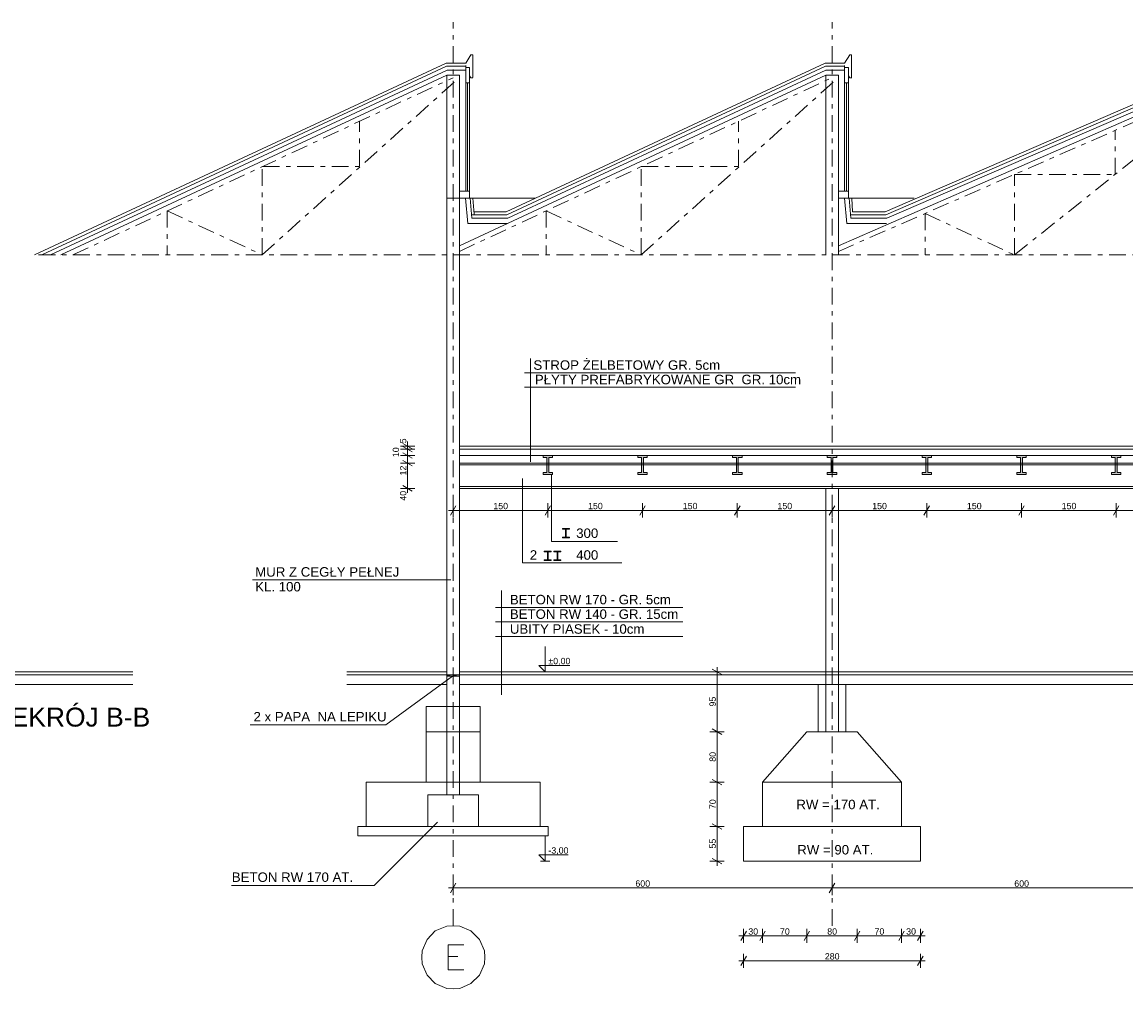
# Model space of a CAD drawing. Extents: x -382579 to -312317, y -24343 to 13401.
# Tile 6 of 9: x -339259 to -321779, y -24343 to -9028. Entities that reach past the tile are written whole.
import ezdxf

# ---------------------------------------------------------------- set-up
doc = ezdxf.new("R2010")
doc.units = 0
doc.header["$MEASUREMENT"] = 0
doc.linetypes.add('Przerywana podwójnie', pattern=[546.805537, 264.583325, -105.833328, 70.555556, -105.833328])
for name, color, linetype, lineweight in [('2D - Ogólne_Nr_Pióra__1', 1, 'Continuous', 18), ('2D - Ogólne_Nr_Pióra__5', 5, 'Continuous', 18), ('2D - Ogólne_Nr_Pióra__6', 6, 'Continuous', 9), ('OSIE_Nr_Pióra__7', 7, 'Continuous', 18), ('Wymiarowanie - Ogólne_Nr_Pióra__4', 4, 'Continuous', 18), ('Wymiarowanie - Ogólne_Nr_Pióra__46', 46, 'Continuous', 18), ('Wymiarowanie - Ogólne_Nr_Pióra__5', 5, 'Continuous', 18)]:
    doc.layers.add(name, color=color, linetype=linetype, lineweight=lineweight)
doc.layers.add('Wymiarowanie - Ogólne', color=7, linetype='Continuous')
doc.styles.add('GENERATED_STYLE_1', font='arial.ttf')
doc.styles.add('GENERATED_STYLE_2', font='txt')
doc.dimstyles.new('GENERATED_STYLE__1', dxfattribs={"dimtxt": 100, "dimasz": 114, "dimexe": 0.18, "dimexo": 0, "dimgap": 0.09, "dimtad": 1, "dimtih": 1, "dimtoh": 1, "dimdec": 0, "dimlfac": 0.1, "dimzin": 0, "dimdsep": 46, "dimtxsty": 'GENERATED_STYLE_2', "dimblk": 'ARROWHEAD_2', "dimblk1": 'ARROWHEAD_2', "dimblk2": 'ARROWHEAD_2', "dimcen": 0.09, "dimclrd": 256, "dimclre": 256, "dimclrt": 256, "dimazin": 0, "dimtfac": 1, "dimtdec": 4, "dimtmove": 0, "dimatfit": 3, "dimfxl": 1, "dimtolj": 1, "dimtzin": 0, "dimarcsym": 0})
doc.dimstyles.new('GENERATED_STYLE__2', dxfattribs={"dimtxt": 100, "dimasz": 114, "dimexe": 0.18, "dimexo": 0, "dimgap": 0.09, "dimtad": 1, "dimdec": 0, "dimlfac": 0.1, "dimzin": 0, "dimdsep": 46, "dimtxsty": 'GENERATED_STYLE_2', "dimblk": 'ARROWHEAD_2', "dimblk1": 'ARROWHEAD_2', "dimblk2": 'ARROWHEAD_2', "dimcen": 0.09, "dimclrd": 256, "dimclre": 256, "dimclrt": 256, "dimazin": 0, "dimtfac": 1, "dimtdec": 4, "dimtmove": 0, "dimatfit": 3, "dimfxl": 1, "dimtolj": 1, "dimtzin": 0, "dimarcsym": 0})

# ---------------------------------------------------------------- blocks, each defined once
blk = doc.blocks.new('*D1')
at = {"layer": 'Wymiarowanie - Ogólne_Nr_Pióra__4', "linetype": 'Continuous', "transparency": 16777216}
for p, q in [((-332390, -22669), (-332477, -22819)), ((-332433, -22856), (-332433, -22631)), ((-326390, -22669), (-326477, -22819)), ((-326433, -22856), (-326433, -22631)), ((-332507, -22744), (-332433, -22744)), ((-332433, -22744), (-326433, -22744)), ((-326433, -22744), (-320433, -22744))]:
    blk.add_line(p, q, dxfattribs=at)
at = {"layer": 'Wymiarowanie - Ogólne_Nr_Pióra__5', "transparency": 16777216, "insert": (-329547, -22624), "char_height": 100, "attachment_point": 1, "style": 'GENERATED_STYLE_1'}
blk.add_mtext('{600}', dxfattribs=at)
blk = doc.blocks.new('ARROWHEAD_2')
at = {"linetype": 'Continuous'}
for p, q in [((0, 0), (-1, 0)), ((-0.38, -0.66), (0.38, 0.66))]:
    blk.add_line(p, q, dxfattribs=at)
blk = doc.blocks.new('*D3')
at = {"layer": 'Wymiarowanie - Ogólne_Nr_Pióra__4', "linetype": 'Continuous', "transparency": 16777216}
for p, q in [((-326390, -22669), (-326477, -22819)), ((-320477, -22819), (-320390, -22669)), ((-320433, -22856), (-320433, -22631)), ((-326433, -22744), (-320433, -22744)), ((-320433, -22744), (-320360, -22744))]:
    blk.add_line(p, q, dxfattribs=at)
at = {"layer": 'Wymiarowanie - Ogólne_Nr_Pióra__5', "transparency": 16777216, "insert": (-323547, -22624), "char_height": 100, "attachment_point": 1, "style": 'GENERATED_STYLE_1'}
blk.add_mtext('{600}', dxfattribs=at)
blk = doc.blocks.new('*D4')
at = {"layer": 'Wymiarowanie - Ogólne_Nr_Pióra__4', "linetype": 'Continuous', "transparency": 16777216}
for p, q in [((-332507, -16764), (-332433, -16764)), ((-332390, -16689), (-332477, -16839)), ((-332433, -16876), (-332433, -16651)), ((-332433, -16764), (-330933, -16764)), ((-330890, -16689), (-330977, -16839))]:
    blk.add_line(p, q, dxfattribs=at)
at = {"layer": 'Wymiarowanie - Ogólne_Nr_Pióra__5', "transparency": 16777216, "insert": (-331797, -16644), "char_height": 100, "attachment_point": 1, "style": 'GENERATED_STYLE_1'}
blk.add_mtext('{150}', dxfattribs=at)
blk = doc.blocks.new('*D5')
at = {"layer": 'Wymiarowanie - Ogólne_Nr_Pióra__4', "linetype": 'Continuous', "transparency": 16777216}
for p, q in [((-332433, -16764), (-330933, -16764)), ((-330890, -16689), (-330977, -16839)), ((-330933, -16876), (-330933, -16651)), ((-330933, -16764), (-329433, -16764)), ((-329390, -16689), (-329477, -16839))]:
    blk.add_line(p, q, dxfattribs=at)
at = {"layer": 'Wymiarowanie - Ogólne_Nr_Pióra__5', "transparency": 16777216, "insert": (-330297, -16644), "char_height": 100, "attachment_point": 1, "style": 'GENERATED_STYLE_1'}
blk.add_mtext('{150}', dxfattribs=at)
blk = doc.blocks.new('*D6')
at = {"layer": 'Wymiarowanie - Ogólne_Nr_Pióra__4', "linetype": 'Continuous', "transparency": 16777216}
for p, q in [((-330933, -16764), (-329433, -16764)), ((-329390, -16689), (-329477, -16839)), ((-329433, -16876), (-329433, -16651)), ((-329433, -16764), (-327933, -16764)), ((-327890, -16689), (-327977, -16839))]:
    blk.add_line(p, q, dxfattribs=at)
at = {"layer": 'Wymiarowanie - Ogólne_Nr_Pióra__5', "transparency": 16777216, "insert": (-328797, -16644), "char_height": 100, "attachment_point": 1, "style": 'GENERATED_STYLE_1'}
blk.add_mtext('{150}', dxfattribs=at)
blk = doc.blocks.new('*D7')
at = {"layer": 'Wymiarowanie - Ogólne_Nr_Pióra__4', "linetype": 'Continuous', "transparency": 16777216}
for p, q in [((-329433, -16764), (-327933, -16764)), ((-327890, -16689), (-327977, -16839)), ((-327933, -16876), (-327933, -16651)), ((-327933, -16764), (-326433, -16764)), ((-326390, -16689), (-326477, -16839))]:
    blk.add_line(p, q, dxfattribs=at)
at = {"layer": 'Wymiarowanie - Ogólne_Nr_Pióra__5', "transparency": 16777216, "insert": (-327297, -16644), "char_height": 100, "attachment_point": 1, "style": 'GENERATED_STYLE_1'}
blk.add_mtext('{150}', dxfattribs=at)
blk = doc.blocks.new('*D8')
at = {"layer": 'Wymiarowanie - Ogólne_Nr_Pióra__4', "linetype": 'Continuous', "transparency": 16777216}
for p, q in [((-327933, -16764), (-326433, -16764)), ((-326390, -16689), (-326477, -16839)), ((-326433, -16876), (-326433, -16651)), ((-326433, -16764), (-324933, -16764)), ((-324890, -16689), (-324977, -16839))]:
    blk.add_line(p, q, dxfattribs=at)
at = {"layer": 'Wymiarowanie - Ogólne_Nr_Pióra__5', "transparency": 16777216, "insert": (-325797, -16644), "char_height": 100, "attachment_point": 1, "style": 'GENERATED_STYLE_1'}
blk.add_mtext('{150}', dxfattribs=at)
blk = doc.blocks.new('*D9')
at = {"layer": 'Wymiarowanie - Ogólne_Nr_Pióra__4', "linetype": 'Continuous', "transparency": 16777216}
for p, q in [((-326433, -16764), (-324933, -16764)), ((-324890, -16689), (-324977, -16839)), ((-324933, -16876), (-324933, -16651)), ((-324933, -16764), (-323433, -16764)), ((-323390, -16689), (-323477, -16839))]:
    blk.add_line(p, q, dxfattribs=at)
at = {"layer": 'Wymiarowanie - Ogólne_Nr_Pióra__5', "transparency": 16777216, "insert": (-324297, -16644), "char_height": 100, "attachment_point": 1, "style": 'GENERATED_STYLE_1'}
blk.add_mtext('{150}', dxfattribs=at)
blk = doc.blocks.new('*D10')
at = {"layer": 'Wymiarowanie - Ogólne_Nr_Pióra__4', "linetype": 'Continuous', "transparency": 16777216}
for p, q in [((-324933, -16764), (-323433, -16764)), ((-323390, -16689), (-323477, -16839)), ((-323433, -16876), (-323433, -16651)), ((-323433, -16764), (-321933, -16764)), ((-321890, -16689), (-321977, -16839))]:
    blk.add_line(p, q, dxfattribs=at)
at = {"layer": 'Wymiarowanie - Ogólne_Nr_Pióra__5', "transparency": 16777216, "insert": (-322797, -16644), "char_height": 100, "attachment_point": 1, "style": 'GENERATED_STYLE_1'}
blk.add_mtext('{150}', dxfattribs=at)
blk = doc.blocks.new('*D11')
at = {"layer": 'Wymiarowanie - Ogólne_Nr_Pióra__4', "linetype": 'Continuous', "transparency": 16777216}
for p, q in [((-323433, -16764), (-321933, -16764)), ((-321890, -16689), (-321977, -16839)), ((-321933, -16876), (-321933, -16651)), ((-321933, -16764), (-320433, -16764)), ((-320477, -16839), (-320390, -16689)), ((-320433, -16876), (-320433, -16651)), ((-320433, -16764), (-320360, -16764))]:
    blk.add_line(p, q, dxfattribs=at)
at = {"layer": 'Wymiarowanie - Ogólne_Nr_Pióra__5', "transparency": 16777216, "insert": (-321297, -16644), "char_height": 100, "attachment_point": 1, "style": 'GENERATED_STYLE_1'}
blk.add_mtext('{150}', dxfattribs=at)
blk = doc.blocks.new('*D12')
at = {"layer": 'Wymiarowanie - Ogólne_Nr_Pióra__4', "linetype": 'Continuous', "transparency": 16777216}
for p, q in [((-333155, -16014), (-333155, -15894)), ((-333042, -16014), (-333267, -16014)), ((-333230, -15971), (-333080, -16057)), ((-333155, -16414), (-333155, -16014)), ((-333042, -16414), (-333267, -16414)), ((-333230, -16371), (-333080, -16457)), ((-333155, -16487), (-333155, -16414))]:
    blk.add_line(p, q, dxfattribs=at)
at = {"layer": 'Wymiarowanie - Ogólne_Nr_Pióra__5', "transparency": 16777216, "char_height": 100, "attachment_point": 1, "rotation": 90, "style": 'GENERATED_STYLE_1'}
for s, insert in [('{12}', (-333275, -16209)), ('{40}', (-333275, -16609))]:
    blk.add_mtext(s, dxfattribs=dict(at, insert=insert))
blk = doc.blocks.new('*D13')
at = {"layer": 'Wymiarowanie - Ogólne_Nr_Pióra__4', "linetype": 'Continuous', "transparency": 16777216}
for p, q in [((-333042, -15894), (-333267, -15894)), ((-333230, -15851), (-333080, -15937)), ((-333155, -15894), (-333155, -15794)), ((-333155, -16014), (-333155, -15894)), ((-333230, -15971), (-333080, -16057))]:
    blk.add_line(p, q, dxfattribs=at)
at = {"layer": 'Wymiarowanie - Ogólne_Nr_Pióra__5', "transparency": 16777216, "insert": (-333390, -15920), "char_height": 100, "attachment_point": 1, "rotation": 90, "style": 'GENERATED_STYLE_1'}
blk.add_mtext('{10}', dxfattribs=at)
blk = doc.blocks.new('*D14')
at = {"layer": 'Wymiarowanie - Ogólne_Nr_Pióra__4', "linetype": 'Continuous', "transparency": 16777216}
for p, q in [((-333042, -15794), (-333267, -15794)), ((-333080, -15837), (-333230, -15751)), ((-333230, -15851), (-333080, -15937)), ((-333155, -15794), (-333155, -15744)), ((-333155, -15894), (-333155, -15794))]:
    blk.add_line(p, q, dxfattribs=at)
blk = doc.blocks.new('*D15')
at = {"layer": 'Wymiarowanie - Ogólne_Nr_Pióra__4', "linetype": 'Continuous', "transparency": 16777216}
for p, q in [((-333230, -15701), (-333080, -15787)), ((-333155, -15744), (-333155, -15671)), ((-333042, -15744), (-333267, -15744)), ((-333080, -15837), (-333230, -15751)), ((-333155, -15794), (-333155, -15744))]:
    blk.add_line(p, q, dxfattribs=at)
at = {"layer": 'Wymiarowanie - Ogólne_Nr_Pióra__5', "transparency": 16777216, "insert": (-333275, -15701), "char_height": 100, "attachment_point": 1, "rotation": 90, "style": 'GENERATED_STYLE_1'}
blk.add_mtext('{5}', dxfattribs=at)
blk = doc.blocks.new('*D44')
at = {"layer": 'Wymiarowanie - Ogólne_Nr_Pióra__4', "linetype": 'Continuous', "transparency": 16777216}
for p, q in [((-328254, -21769), (-328254, -21069)), ((-328142, -21769), (-328367, -21769)), ((-328329, -21726), (-328179, -21813)), ((-328254, -22319), (-328254, -21769)), ((-328142, -22319), (-328367, -22319)), ((-328329, -22276), (-328179, -22363)), ((-328254, -22393), (-328254, -22319))]:
    blk.add_line(p, q, dxfattribs=at)
at = {"layer": 'Wymiarowanie - Ogólne_Nr_Pióra__5', "transparency": 16777216, "insert": (-328374, -22120), "char_height": 100, "attachment_point": 1, "rotation": 90, "style": 'GENERATED_STYLE_1'}
blk.add_mtext('{55}', dxfattribs=at)
blk = doc.blocks.new('*D45')
at = {"layer": 'Wymiarowanie - Ogólne_Nr_Pióra__4', "linetype": 'Continuous', "transparency": 16777216}
for p, q in [((-328254, -21069), (-328254, -20269)), ((-328142, -21069), (-328367, -21069)), ((-328329, -21026), (-328179, -21113)), ((-328254, -21769), (-328254, -21069)), ((-328329, -21726), (-328179, -21813))]:
    blk.add_line(p, q, dxfattribs=at)
at = {"layer": 'Wymiarowanie - Ogólne_Nr_Pióra__5', "transparency": 16777216, "insert": (-328374, -21495), "char_height": 100, "attachment_point": 1, "rotation": 90, "style": 'GENERATED_STYLE_1'}
blk.add_mtext('{70}', dxfattribs=at)
blk = doc.blocks.new('*D46')
at = {"layer": 'Wymiarowanie - Ogólne_Nr_Pióra__4', "linetype": 'Continuous', "transparency": 16777216}
for p, q in [((-328254, -20269), (-328254, -19319)), ((-328142, -20269), (-328367, -20269)), ((-328329, -20226), (-328179, -20313)), ((-328254, -21069), (-328254, -20269)), ((-328329, -21026), (-328179, -21113))]:
    blk.add_line(p, q, dxfattribs=at)
at = {"layer": 'Wymiarowanie - Ogólne_Nr_Pióra__5', "transparency": 16777216, "insert": (-328374, -20745), "char_height": 100, "attachment_point": 1, "rotation": 90, "style": 'GENERATED_STYLE_1'}
blk.add_mtext('{80}', dxfattribs=at)
blk = doc.blocks.new('*D47')
at = {"layer": 'Wymiarowanie - Ogólne_Nr_Pióra__4', "linetype": 'Continuous', "transparency": 16777216}
for p, q in [((-328142, -19319), (-328367, -19319)), ((-328179, -19363), (-328329, -19276)), ((-328254, -19319), (-328254, -19246)), ((-328254, -20269), (-328254, -19319)), ((-328329, -20226), (-328179, -20313))]:
    blk.add_line(p, q, dxfattribs=at)
at = {"layer": 'Wymiarowanie - Ogólne_Nr_Pióra__5', "transparency": 16777216, "insert": (-328374, -19870), "char_height": 100, "attachment_point": 1, "rotation": 90, "style": 'GENERATED_STYLE_1'}
blk.add_mtext('{95}', dxfattribs=at)
blk = doc.blocks.new('Wymiary_376', base_point=(-330975, -22319))
at = {"layer": 'Wymiarowanie - Ogólne_Nr_Pióra__4', "linetype": 'Continuous'}
for p, q in [((-330975, -19319), (-330975, -18919)), ((-330975, -19319), (-331075, -19219)), ((-331075, -19219), (-330975, -19219)), ((-330975, -19219), (-330584, -19219)), ((-330975, -19319), (-331050, -19319)), ((-330975, -19319), (-330900, -19319)), ((-330975, -22319), (-330975, -21919)), ((-330975, -22319), (-331075, -22219)), ((-331075, -22219), (-330975, -22219)), ((-330975, -22319), (-331050, -22319)), ((-330975, -22219), (-330613, -22219)), ((-330975, -22319), (-330900, -22319))]:
    blk.add_line(p, q, dxfattribs=at)
at = {"layer": 'Wymiarowanie - Ogólne_Nr_Pióra__5', "char_height": 100, "attachment_point": 1, "style": 'GENERATED_STYLE_1'}
for s, insert in [('{±0,00}', (-330925, -19099)), ('{-3,00}', (-330925, -22099))]:
    blk.add_mtext(s, dxfattribs=dict(at, insert=insert))
blk = doc.blocks.new('*D49')
at = {"layer": 'Wymiarowanie - Ogólne_Nr_Pióra__4', "linetype": 'Continuous', "transparency": 16777216}
for p, q in [((-327833, -23615), (-327833, -23390)), ((-327907, -23503), (-327833, -23503)), ((-327790, -23428), (-327877, -23578)), ((-327833, -23503), (-327533, -23503)), ((-327490, -23428), (-327577, -23578))]:
    blk.add_line(p, q, dxfattribs=at)
at = {"layer": 'Wymiarowanie - Ogólne_Nr_Pióra__5', "transparency": 16777216, "insert": (-327759, -23383), "char_height": 100, "attachment_point": 1, "style": 'GENERATED_STYLE_1'}
blk.add_mtext('{30}', dxfattribs=at)
blk = doc.blocks.new('*D50')
at = {"layer": 'Wymiarowanie - Ogólne_Nr_Pióra__4', "linetype": 'Continuous', "transparency": 16777216}
for p, q in [((-327533, -23615), (-327533, -23390)), ((-327833, -23503), (-327533, -23503)), ((-327490, -23428), (-327577, -23578)), ((-327533, -23503), (-326832, -23503)), ((-326789, -23428), (-326875, -23578))]:
    blk.add_line(p, q, dxfattribs=at)
at = {"layer": 'Wymiarowanie - Ogólne_Nr_Pióra__5', "transparency": 16777216, "insert": (-327258, -23383), "char_height": 100, "attachment_point": 1, "style": 'GENERATED_STYLE_1'}
blk.add_mtext('{70}', dxfattribs=at)
blk = doc.blocks.new('*D51')
at = {"layer": 'Wymiarowanie - Ogólne_Nr_Pióra__4', "linetype": 'Continuous', "transparency": 16777216}
for p, q in [((-326832, -23615), (-326832, -23390)), ((-327533, -23503), (-326832, -23503)), ((-326789, -23428), (-326875, -23578)), ((-326832, -23503), (-326035, -23503)), ((-325991, -23428), (-326078, -23578))]:
    blk.add_line(p, q, dxfattribs=at)
at = {"layer": 'Wymiarowanie - Ogólne_Nr_Pióra__5', "transparency": 16777216, "insert": (-326509, -23383), "char_height": 100, "attachment_point": 1, "style": 'GENERATED_STYLE_1'}
blk.add_mtext('{80}', dxfattribs=at)
blk = doc.blocks.new('*D52')
at = {"layer": 'Wymiarowanie - Ogólne_Nr_Pióra__4', "linetype": 'Continuous', "transparency": 16777216}
for p, q in [((-326035, -23615), (-326035, -23390)), ((-326832, -23503), (-326035, -23503)), ((-325991, -23428), (-326078, -23578)), ((-326035, -23503), (-325333, -23503)), ((-325290, -23428), (-325377, -23578))]:
    blk.add_line(p, q, dxfattribs=at)
at = {"layer": 'Wymiarowanie - Ogólne_Nr_Pióra__5', "transparency": 16777216, "insert": (-325760, -23383), "char_height": 100, "attachment_point": 1, "style": 'GENERATED_STYLE_1'}
blk.add_mtext('{70}', dxfattribs=at)
blk = doc.blocks.new('*D53')
at = {"layer": 'Wymiarowanie - Ogólne_Nr_Pióra__4', "linetype": 'Continuous', "transparency": 16777216}
for p, q in [((-325333, -23615), (-325333, -23390)), ((-325033, -23615), (-325033, -23390)), ((-326035, -23503), (-325333, -23503)), ((-325290, -23428), (-325377, -23578)), ((-325333, -23503), (-325033, -23503)), ((-325077, -23578), (-324990, -23428)), ((-325033, -23503), (-324960, -23503))]:
    blk.add_line(p, q, dxfattribs=at)
at = {"layer": 'Wymiarowanie - Ogólne_Nr_Pióra__5', "transparency": 16777216, "insert": (-325259, -23383), "char_height": 100, "attachment_point": 1, "style": 'GENERATED_STYLE_1'}
blk.add_mtext('{30}', dxfattribs=at)
blk = doc.blocks.new('*D54')
at = {"layer": 'Wymiarowanie - Ogólne_Nr_Pióra__4', "linetype": 'Continuous', "transparency": 16777216}
for p, q in [((-327907, -23897), (-327833, -23897)), ((-327790, -23822), (-327877, -23972)), ((-327833, -24010), (-327833, -23785)), ((-327833, -23897), (-325033, -23897)), ((-325077, -23972), (-324990, -23822)), ((-325033, -24010), (-325033, -23785)), ((-325033, -23897), (-324960, -23897))]:
    blk.add_line(p, q, dxfattribs=at)
at = {"layer": 'Wymiarowanie - Ogólne_Nr_Pióra__5', "transparency": 16777216, "insert": (-326547, -23777), "char_height": 100, "attachment_point": 1, "style": 'GENERATED_STYLE_1'}
blk.add_mtext('{280}', dxfattribs=at)

msp = doc.modelspace()

# ---------------------------------------------------------------- hatches: boundary and pattern name
at = {"layer": '2D - Ogólne_Nr_Pióra__1', "linetype": 'Continuous'}
for points in [[(-331008.2, -15893.9), (-330858.2, -15893.9), (-330858.2, -15923.9), (-330918.2, -15923.9), (-330918.2, -16163.9), (-330858.2, -16163.9), (-330858.2, -16193.9), (-331008.2, -16193.9), (-331008.2, -16163.9), (-330948.2, -16163.9), (-330948.2, -15923.9), (-331008.2, -15923.9)], [(-329508.2, -15893.9), (-329358.2, -15893.9), (-329358.2, -15923.9), (-329418.2, -15923.9), (-329418.2, -16163.9), (-329358.2, -16163.9), (-329358.2, -16193.9), (-329508.2, -16193.9), (-329508.2, -16163.9), (-329448.2, -16163.9), (-329448.2, -15923.9), (-329508.2, -15923.9)], [(-328008.2, -15893.9), (-327858.2, -15893.9), (-327858.2, -15923.9), (-327918.2, -15923.9), (-327918.2, -16163.9), (-327858.2, -16163.9), (-327858.2, -16193.9), (-328008.2, -16193.9), (-328008.2, -16163.9), (-327948.2, -16163.9), (-327948.2, -15923.9), (-328008.2, -15923.9)], [(-326508.2, -15893.9), (-326358.2, -15893.9), (-326358.2, -15923.9), (-326418.2, -15923.9), (-326418.2, -16163.9), (-326358.2, -16163.9), (-326358.2, -16193.9), (-326508.2, -16193.9), (-326508.2, -16163.9), (-326448.2, -16163.9), (-326448.2, -15923.9), (-326508.2, -15923.9)], [(-325008.2, -15893.9), (-324858.2, -15893.9), (-324858.2, -15923.9), (-324918.2, -15923.9), (-324918.2, -16163.9), (-324858.2, -16163.9), (-324858.2, -16193.9), (-325008.2, -16193.9), (-325008.2, -16163.9), (-324948.2, -16163.9), (-324948.2, -15923.9), (-325008.2, -15923.9)], [(-323508.2, -15893.9), (-323358.2, -15893.9), (-323358.2, -15923.9), (-323418.2, -15923.9), (-323418.2, -16163.9), (-323358.2, -16163.9), (-323358.2, -16193.9), (-323508.2, -16193.9), (-323508.2, -16163.9), (-323448.2, -16163.9), (-323448.2, -15923.9), (-323508.2, -15923.9)], [(-322008.2, -15893.9), (-321858.2, -15893.9), (-321858.2, -15923.9), (-321918.2, -15923.9), (-321918.2, -16163.9), (-321858.2, -16163.9), (-321858.2, -16193.9), (-322008.2, -16193.9), (-322008.2, -16163.9), (-321948.2, -16163.9), (-321948.2, -15923.9), (-322008.2, -15923.9)], [(-330701.6, -17199.8), (-330701.6, -17189.8), (-330651.6, -17189.8), (-330651.6, -17059.8), (-330701.6, -17059.8), (-330701.6, -17049.8), (-330641.6, -17049.8), (-330641.6, -17199.8)], [(-330591.6, -17199.8), (-330591.6, -17189.8), (-330641.6, -17189.8), (-330641.6, -17059.8), (-330591.6, -17059.8), (-330591.6, -17049.8), (-330651.6, -17049.8), (-330651.6, -17199.8)], [(-330990, -17558.2), (-330990, -17548.2), (-330940, -17548.2), (-330940, -17418.2), (-330990, -17418.2), (-330990, -17408.2), (-330930, -17408.2), (-330930, -17558.2)], [(-330880, -17558.2), (-330880, -17548.2), (-330930, -17548.2), (-330930, -17418.2), (-330880, -17418.2), (-330880, -17408.2), (-330940, -17408.2), (-330940, -17558.2)], [(-330837.8, -17558.2), (-330837.8, -17548.2), (-330787.8, -17548.2), (-330787.8, -17418.2), (-330837.8, -17418.2), (-330837.8, -17408.2), (-330777.8, -17408.2), (-330777.8, -17558.2)], [(-330727.8, -17558.2), (-330727.8, -17548.2), (-330777.8, -17548.2), (-330777.8, -17418.2), (-330727.8, -17418.2), (-330727.8, -17408.2), (-330787.8, -17408.2), (-330787.8, -17558.2)], [(-332533.2, -19369.4), (-332533.2, -19389.4), (-332483.2, -19389.4), (-332483.2, -19369.4)], [(-332433.2, -19369.4), (-332433.2, -19389.4), (-332383.2, -19389.4), (-332383.2, -19369.4)]]:
    msp.add_hatch(color=256, dxfattribs=at).paths.add_polyline_path(points, flags=0)

# ---------------------------------------------------------------- linework, layer by layer
at = {"layer": '2D - Ogólne_Nr_Pióra__1', "linetype": 'Continuous', "flags": 128}
for points in [[(-331008.2, -15893.9), (-330858.2, -15893.9), (-330858.2, -15923.9), (-330918.2, -15923.9), (-330918.2, -16163.9), (-330858.2, -16163.9), (-330858.2, -16193.9), (-331008.2, -16193.9), (-331008.2, -16163.9), (-330948.2, -16163.9), (-330948.2, -15923.9), (-331008.2, -15923.9)], [(-329508.2, -15893.9), (-329358.2, -15893.9), (-329358.2, -15923.9), (-329418.2, -15923.9), (-329418.2, -16163.9), (-329358.2, -16163.9), (-329358.2, -16193.9), (-329508.2, -16193.9), (-329508.2, -16163.9), (-329448.2, -16163.9), (-329448.2, -15923.9), (-329508.2, -15923.9)], [(-328008.2, -15893.9), (-327858.2, -15893.9), (-327858.2, -15923.9), (-327918.2, -15923.9), (-327918.2, -16163.9), (-327858.2, -16163.9), (-327858.2, -16193.9), (-328008.2, -16193.9), (-328008.2, -16163.9), (-327948.2, -16163.9), (-327948.2, -15923.9), (-328008.2, -15923.9)], [(-326508.2, -15893.9), (-326358.2, -15893.9), (-326358.2, -15923.9), (-326418.2, -15923.9), (-326418.2, -16163.9), (-326358.2, -16163.9), (-326358.2, -16193.9), (-326508.2, -16193.9), (-326508.2, -16163.9), (-326448.2, -16163.9), (-326448.2, -15923.9), (-326508.2, -15923.9)], [(-325008.2, -15893.9), (-324858.2, -15893.9), (-324858.2, -15923.9), (-324918.2, -15923.9), (-324918.2, -16163.9), (-324858.2, -16163.9), (-324858.2, -16193.9), (-325008.2, -16193.9), (-325008.2, -16163.9), (-324948.2, -16163.9), (-324948.2, -15923.9), (-325008.2, -15923.9)], [(-323508.2, -15893.9), (-323358.2, -15893.9), (-323358.2, -15923.9), (-323418.2, -15923.9), (-323418.2, -16163.9), (-323358.2, -16163.9), (-323358.2, -16193.9), (-323508.2, -16193.9), (-323508.2, -16163.9), (-323448.2, -16163.9), (-323448.2, -15923.9), (-323508.2, -15923.9)], [(-322008.2, -15893.9), (-321858.2, -15893.9), (-321858.2, -15923.9), (-321918.2, -15923.9), (-321918.2, -16163.9), (-321858.2, -16163.9), (-321858.2, -16193.9), (-322008.2, -16193.9), (-322008.2, -16163.9), (-321948.2, -16163.9), (-321948.2, -15923.9), (-322008.2, -15923.9)], [(-330701.6, -17199.8), (-330701.6, -17189.8), (-330651.6, -17189.8), (-330651.6, -17059.8), (-330701.6, -17059.8), (-330701.6, -17049.8), (-330641.6, -17049.8), (-330641.6, -17199.8)], [(-330591.6, -17199.8), (-330591.6, -17189.8), (-330641.6, -17189.8), (-330641.6, -17059.8), (-330591.6, -17059.8), (-330591.6, -17049.8), (-330651.6, -17049.8), (-330651.6, -17199.8)], [(-330990, -17558.2), (-330990, -17548.2), (-330940, -17548.2), (-330940, -17418.2), (-330990, -17418.2), (-330990, -17408.2), (-330930, -17408.2), (-330930, -17558.2)], [(-330880, -17558.2), (-330880, -17548.2), (-330930, -17548.2), (-330930, -17418.2), (-330880, -17418.2), (-330880, -17408.2), (-330940, -17408.2), (-330940, -17558.2)], [(-330837.8, -17558.2), (-330837.8, -17548.2), (-330787.8, -17548.2), (-330787.8, -17418.2), (-330837.8, -17418.2), (-330837.8, -17408.2), (-330777.8, -17408.2), (-330777.8, -17558.2)], [(-330727.8, -17558.2), (-330727.8, -17548.2), (-330777.8, -17548.2), (-330777.8, -17418.2), (-330727.8, -17418.2), (-330727.8, -17408.2), (-330787.8, -17408.2), (-330787.8, -17558.2)], [(-332533.2, -19369.4), (-332533.2, -19389.4), (-332483.2, -19389.4), (-332483.2, -19369.4)], [(-332433.2, -19369.4), (-332433.2, -19389.4), (-332383.2, -19389.4), (-332383.2, -19369.4)]]:
    msp.add_lwpolyline(points, close=True, dxfattribs=at)
at = {"layer": '2D - Ogólne_Nr_Pióra__5', "linetype": 'Przerywana podwójnie'}
for p, q in [((-332433.2, -23344.7), (-332433.2, -9027.9)), ((-326433.2, -23344.7), (-326433.2, -9027.9)), ((-338454.7, -12716.6), (-332433.2, -9908.7)), ((-335456.2, -12716.6), (-332332.1, -9903.7)), ((-332333.2, -12660), (-326433.2, -9908.7)), ((-329456.2, -12716.6), (-326332.1, -9903.7)), ((-326333.2, -12660), (-320143.2, -9955.4)), ((-323543.2, -12716.6), (-320029.2, -9903.7)), ((-333916, -11315.2), (-333916, -10600.2)), ((-327916, -11315.2), (-327916, -10600.2)), ((-321949.6, -11440.9), (-321949.6, -10744.6)), ((-335456.2, -12716.6), (-335456.2, -11315.2)), ((-335449.4, -11315.2), (-333916, -11315.2)), ((-329456.2, -12716.6), (-329456.2, -11315.2)), ((-329449.4, -11315.2), (-327916, -11315.2)), ((-323543.2, -12716.6), (-323543.2, -11440.9)), ((-323543.2, -11440.9), (-321949.6, -11440.9)), ((-336960.5, -12019.8), (-336960.5, -12716.6)), ((-336960.5, -12019.8), (-335456.2, -12716.6)), ((-330960.5, -12019.8), (-330960.5, -12716.6)), ((-330960.5, -12019.8), (-329456.2, -12716.6)), ((-324960.5, -12060.2), (-324960.5, -12716.6)), ((-324960.5, -12060.2), (-323543.2, -12716.6)), ((-338996.7, -12716.6), (-319499.1, -12716.6))]:
    msp.add_line(p, q, dxfattribs=at)
at = {"layer": '2D - Ogólne_Nr_Pióra__5', "linetype": 'Continuous'}
for p, q in [((-332153.2, -9548.2), (-332233.2, -9678.2)), ((-332123.2, -9548.2), (-332153.2, -9548.2)), ((-332123.2, -9548.2), (-332123.2, -9908.2)), ((-326153.2, -9548.2), (-326233.2, -9678.2)), ((-326123.2, -9548.2), (-326153.2, -9548.2)), ((-326123.2, -9548.2), (-326123.2, -9908.2)), ((-339060.1, -12716.6), (-332544.2, -9678.2)), ((-338946.3, -12716.6), (-332537.7, -9728.2)), ((-338808.8, -12716.6), (-332528.8, -9788.2)), ((-332544.2, -9678.2), (-332233.2, -9678.2)), ((-332537.7, -9728.2), (-332233.2, -9728.2)), ((-332528.8, -9788.2), (-332233.2, -9788.2)), ((-332233.2, -9718.2), (-332233.2, -11706.6)), ((-332233.2, -9748.2), (-332173.2, -9748.2)), ((-332233.2, -9748.2), (-332173.2, -9748.2)), ((-332173.2, -9748.2), (-332173.2, -11816.6)), ((-331593.2, -12032.6), (-326544.2, -9678.2)), ((-331582.1, -12080.5), (-326537.7, -9728.2)), ((-331564.7, -12136.5), (-326528.8, -9788.2)), ((-326544.2, -9678.2), (-326233.2, -9678.2)), ((-326537.7, -9728.2), (-326233.2, -9728.2)), ((-326528.8, -9788.2), (-326233.2, -9788.2)), ((-326233.2, -9718.2), (-326233.2, -11706.6)), ((-326233.2, -9748.2), (-326173.2, -9748.2)), ((-326233.2, -9748.2), (-326173.2, -9748.2)), ((-326173.2, -9748.2), (-326173.2, -11816.6)), ((-325593.2, -12032.6), (-320154.2, -9678.2)), ((-325582.1, -12080.5), (-320147.7, -9728.2)), ((-325564.7, -12136.5), (-320138.8, -9788.2)), ((-338643.2, -12716.6), (-332533.2, -9867.5)), ((-332533.2, -9867.5), (-332333.2, -9867.5)), ((-332533.2, -11816.6), (-332533.2, -9867.5)), ((-332333.2, -12572.1), (-326533.2, -9867.5)), ((-332333.2, -11816.6), (-332333.2, -9867.5)), ((-332153.2, -9908.9), (-332173.2, -9878.7)), ((-332119, -9908.9), (-332153.2, -9908.9)), ((-326533.2, -9867.5), (-326533.2, -12716.6)), ((-326533.2, -9867.5), (-326333.2, -9867.5)), ((-326333.2, -9867.5), (-326333.2, -12716.6)), ((-326333.2, -12572.1), (-320143.2, -9867.5)), ((-326153.2, -9908.9), (-326173.2, -9878.7)), ((-326119, -9908.9), (-326153.2, -9908.9)), ((-332233.2, -9988.2), (-332173.2, -9988.2)), ((-332233.2, -9988.2), (-332173.2, -9988.2)), ((-332203.2, -9988.2), (-332203.2, -11706.6)), ((-326233.2, -9988.2), (-326173.2, -9988.2)), ((-326233.2, -9988.2), (-326173.2, -9988.2)), ((-326203.2, -9988.2), (-326203.2, -11706.6)), ((-332333.2, -11816.6), (-332333.2, -11706.6)), ((-332333.2, -11706.6), (-332173.2, -11706.6)), ((-326333.2, -11816.6), (-326333.2, -11706.6)), ((-326333.2, -11706.6), (-326173.2, -11706.6)), ((-332533.2, -11816.6), (-332533.2, -21269.4)), ((-332533.2, -11816.6), (-332333.2, -11816.6)), ((-332333.2, -11816.6), (-332333.2, -21269.4)), ((-331130, -11816.6), (-332333.2, -11816.6)), ((-332199.6, -12216.3), (-332236.3, -11816.6)), ((-332135, -12136.5), (-332161.9, -11816.6)), ((-332102.6, -12072.6), (-332121.7, -11816.6)), ((-325130, -11816.6), (-326333.2, -11816.6)), ((-325344.5, -11816.6), (-326333.2, -11816.6)), ((-326199.6, -12216.3), (-326236.3, -11816.6)), ((-326135, -12136.5), (-326161.9, -11816.6)), ((-326107.5, -12032.6), (-326121.7, -11816.6)), ((-331593.2, -12032.6), (-332107.5, -12032.6)), ((-325593.2, -12032.6), (-326107.5, -12032.6)), ((-331570.4, -12216.3), (-332199.6, -12216.3)), ((-331582.1, -12080.5), (-332139.4, -12080.5)), ((-331564.7, -12136.5), (-332135, -12136.5)), ((-325570.4, -12216.3), (-326199.6, -12216.3)), ((-325582.1, -12080.5), (-326139.4, -12080.5)), ((-325564.7, -12136.5), (-326135, -12136.5)), ((-332333.2, -15743.9), (-320143.2, -15743.9)), ((-332333.2, -15793.9), (-320143.2, -15793.9)), ((-332333.2, -15893.9), (-320143.2, -15893.9)), ((-331008.2, -15923.9), (-331008.2, -15893.9)), ((-330858.2, -15893.9), (-331008.2, -15893.9)), ((-330858.2, -15923.9), (-330858.2, -15893.9)), ((-329508.2, -15923.9), (-329508.2, -15893.9)), ((-329358.2, -15893.9), (-329508.2, -15893.9)), ((-329358.2, -15923.9), (-329358.2, -15893.9)), ((-328008.2, -15923.9), (-328008.2, -15893.9)), ((-327858.2, -15893.9), (-328008.2, -15893.9)), ((-327858.2, -15923.9), (-327858.2, -15893.9)), ((-326508.2, -15923.9), (-326508.2, -15893.9)), ((-326358.2, -15893.9), (-326508.2, -15893.9)), ((-326358.2, -15923.9), (-326358.2, -15893.9)), ((-325008.2, -15923.9), (-325008.2, -15893.9)), ((-324858.2, -15893.9), (-325008.2, -15893.9)), ((-324858.2, -15923.9), (-324858.2, -15893.9)), ((-323508.2, -15923.9), (-323508.2, -15893.9)), ((-323358.2, -15893.9), (-323508.2, -15893.9)), ((-323358.2, -15923.9), (-323358.2, -15893.9)), ((-322008.2, -15893.9), (-321858.2, -15893.9)), ((-322008.2, -15923.9), (-322008.2, -15893.9)), ((-321858.2, -15893.9), (-321858.2, -15923.9)), ((-332333.2, -16013.9), (-320143.2, -16013.9)), ((-332333.2, -16043.9), (-320143.2, -16043.9)), ((-330948.2, -15923.9), (-331008.2, -15923.9)), ((-330948.2, -16163.9), (-330948.2, -15923.9)), ((-330918.2, -16163.9), (-330918.2, -15923.9)), ((-330918.2, -15923.9), (-330858.2, -15923.9)), ((-329448.2, -15923.9), (-329508.2, -15923.9)), ((-329448.2, -16163.9), (-329448.2, -15923.9)), ((-329418.2, -16163.9), (-329418.2, -15923.9)), ((-329418.2, -15923.9), (-329358.2, -15923.9)), ((-327948.2, -15923.9), (-328008.2, -15923.9)), ((-327948.2, -16163.9), (-327948.2, -15923.9)), ((-327918.2, -16163.9), (-327918.2, -15923.9)), ((-327918.2, -15923.9), (-327858.2, -15923.9)), ((-326448.2, -15923.9), (-326508.2, -15923.9)), ((-326448.2, -16163.9), (-326448.2, -15923.9)), ((-326418.2, -16163.9), (-326418.2, -15923.9)), ((-326418.2, -15923.9), (-326358.2, -15923.9)), ((-324948.2, -15923.9), (-325008.2, -15923.9)), ((-324948.2, -16163.9), (-324948.2, -15923.9)), ((-324918.2, -16163.9), (-324918.2, -15923.9)), ((-324918.2, -15923.9), (-324858.2, -15923.9)), ((-323448.2, -15923.9), (-323508.2, -15923.9)), ((-323448.2, -16163.9), (-323448.2, -15923.9)), ((-323418.2, -16163.9), (-323418.2, -15923.9)), ((-323418.2, -15923.9), (-323358.2, -15923.9)), ((-321948.2, -15923.9), (-322008.2, -15923.9)), ((-321948.2, -16163.9), (-321948.2, -15923.9)), ((-321858.2, -15923.9), (-321918.2, -15923.9)), ((-321918.2, -15923.9), (-321918.2, -16163.9)), ((-330948.2, -16163.9), (-331008.2, -16163.9)), ((-331008.2, -16163.9), (-331008.2, -16193.9)), ((-330858.2, -16193.9), (-331008.2, -16193.9)), ((-330918.2, -16163.9), (-330858.2, -16163.9)), ((-330858.2, -16163.9), (-330858.2, -16193.9)), ((-329448.2, -16163.9), (-329508.2, -16163.9)), ((-329508.2, -16163.9), (-329508.2, -16193.9)), ((-329358.2, -16193.9), (-329508.2, -16193.9)), ((-329418.2, -16163.9), (-329358.2, -16163.9)), ((-329358.2, -16163.9), (-329358.2, -16193.9)), ((-327948.2, -16163.9), (-328008.2, -16163.9)), ((-328008.2, -16163.9), (-328008.2, -16193.9)), ((-327858.2, -16193.9), (-328008.2, -16193.9)), ((-327918.2, -16163.9), (-327858.2, -16163.9)), ((-327858.2, -16163.9), (-327858.2, -16193.9)), ((-326448.2, -16163.9), (-326508.2, -16163.9)), ((-326508.2, -16163.9), (-326508.2, -16193.9)), ((-326358.2, -16193.9), (-326508.2, -16193.9)), ((-326418.2, -16163.9), (-326358.2, -16163.9)), ((-326358.2, -16163.9), (-326358.2, -16193.9)), ((-324948.2, -16163.9), (-325008.2, -16163.9)), ((-325008.2, -16163.9), (-325008.2, -16193.9)), ((-324858.2, -16193.9), (-325008.2, -16193.9)), ((-324918.2, -16163.9), (-324858.2, -16163.9)), ((-324858.2, -16163.9), (-324858.2, -16193.9)), ((-323448.2, -16163.9), (-323508.2, -16163.9)), ((-323508.2, -16163.9), (-323508.2, -16193.9)), ((-323358.2, -16193.9), (-323508.2, -16193.9)), ((-323418.2, -16163.9), (-323358.2, -16163.9)), ((-323358.2, -16163.9), (-323358.2, -16193.9)), ((-322008.2, -16193.9), (-322008.2, -16163.9)), ((-322008.2, -16163.9), (-321948.2, -16163.9)), ((-321858.2, -16193.9), (-322008.2, -16193.9)), ((-321918.2, -16163.9), (-321858.2, -16163.9)), ((-321858.2, -16163.9), (-321858.2, -16193.9)), ((-332333.2, -16383.9), (-320143.2, -16383.9)), ((-332333.2, -16413.9), (-320143.2, -16413.9)), ((-326533.2, -16424.2), (-326533.2, -20269.4)), ((-326333.2, -16424.2), (-326333.2, -20269.4)), ((-337506.1, -19319.4), (-355631.5, -19319.4)), ((-337506.1, -19369.4), (-355631.5, -19369.4)), ((-332533.2, -19319.4), (-334116.4, -19319.4)), ((-332533.2, -19369.4), (-334116.4, -19369.4)), ((-332533.2, -19369.4), (-332333.2, -19369.4)), ((-332333.2, -19389.4), (-332533.2, -19389.4)), ((-320163.2, -19319.4), (-332333.2, -19319.4)), ((-320163.2, -19369.4), (-332333.2, -19369.4)), ((-337506.1, -19519.4), (-355631.5, -19519.4)), ((-332533.2, -19519.4), (-334116.4, -19519.4)), ((-320163.2, -19519.4), (-332333.2, -19519.4)), ((-326653.2, -20269.4), (-326653.2, -19519.4)), ((-326213.2, -20269.4), (-326213.2, -19519.4)), ((-332860.3, -20269.4), (-332860.3, -19869.4)), ((-332860.3, -19869.4), (-332006.2, -19869.4)), ((-332006.2, -20269.4), (-332006.2, -19869.4)), ((-332860.3, -21069.4), (-332860.3, -20269.4)), ((-332006.2, -20269.4), (-332860.3, -20269.4)), ((-332006.2, -21069.4), (-332006.2, -20269.4)), ((-327533.2, -21069.4), (-326832, -20269.4)), ((-326034.5, -20269.4), (-326832, -20269.4)), ((-326333.2, -20269.4), (-326213.2, -20269.4)), ((-325333.2, -21069.4), (-326034.5, -20269.4)), ((-333809.8, -21769.4), (-333809.8, -21069.4)), ((-331056.7, -21069.4), (-333809.8, -21069.4)), ((-331056.7, -21069.4), (-333809.8, -21069.4)), ((-331056.7, -21769.4), (-331056.7, -21069.4)), ((-327533.2, -21769.4), (-327533.2, -21069.4)), ((-325333.2, -21069.4), (-327533.2, -21069.4)), ((-325333.2, -21769.4), (-325333.2, -21069.4)), ((-332033.2, -21269.4), (-332833.2, -21269.4)), ((-332833.2, -21269.4), (-332833.2, -21769.4)), ((-332033.2, -21769.4), (-332033.2, -21269.4)), ((-333939.8, -21919.4), (-333939.8, -21769.4)), ((-333939.8, -21769.4), (-333809.8, -21769.4)), ((-330926.7, -21769.4), (-333939.8, -21769.4)), ((-330926.7, -21769.4), (-333939.8, -21769.4)), ((-332833.2, -21769.4), (-332033.2, -21769.4)), ((-332433.2, -21769.4), (-332033.2, -21769.4)), ((-330926.7, -21769.4), (-331056.7, -21769.4)), ((-330926.7, -21769.4), (-330926.7, -21919.4)), ((-327833.2, -21769.4), (-327833.2, -22319.4)), ((-325033.2, -21769.4), (-327833.2, -21769.4)), ((-325033.2, -21769.4), (-325033.2, -22319.4)), ((-333939.8, -21919.4), (-330926.7, -21919.4)), ((-325033.2, -22319.4), (-327833.2, -22319.4))]:
    msp.add_line(p, q, dxfattribs=at)
at = {"layer": '2D - Ogólne_Nr_Pióra__6', "linetype": 'Continuous'}
for p, q in [((-331209.4, -15994.6), (-331209.4, -14356)), ((-331301, -14583.6), (-327013.1, -14583.6)), ((-331301, -14813.6), (-327013.1, -14813.6)), ((-330873.2, -17253.5), (-330873.2, -16193.2)), ((-331332.2, -16260.6), (-331332.2, -17593)), ((-330873.2, -17253.5), (-329828.3, -17253.5)), ((-331332.2, -17593), (-329762.2, -17593)), ((-332471.8, -17861), (-335612.4, -17861)), ((-331665.7, -19685.6), (-331665.7, -18029.9)), ((-331760.7, -18299.8), (-328795.3, -18299.8)), ((-331760.7, -18529.8), (-328795.3, -18529.8)), ((-331760.7, -18759.8), (-328795.3, -18759.8)), ((-333499, -20159.7), (-332443.2, -19389.4)), ((-335649.7, -20159.7), (-333499, -20159.7)), ((-332680.7, -21703), (-333681.7, -22704.1)), ((-333681.7, -22704.1), (-335941.1, -22704.1))]:
    msp.add_line(p, q, dxfattribs=at)
at = {"layer": 'OSIE_Nr_Pióra__7', "linetype": 'Continuous', "flags": 128}
msp.add_lwpolyline([(-332929.8, -23841.5), (-332924.7, -23946.2), (-332846.2, -24123.7), (-332715.5, -24259.8), (-332532.5, -24338.4), (-332433.2, -24343.4), (-332328.6, -24338.4), (-332150.7, -24259.8), (-332015, -24123.7), (-331936.4, -23946.2), (-331931.1, -23841.5), (-331936.4, -23742.2), (-332015, -23559), (-332150.7, -23423.3), (-332328.6, -23350), (-332433.2, -23344.7), (-332532.5, -23350), (-332715.5, -23423.3), (-332846.2, -23559), (-332924.7, -23742.2)], close=True, dxfattribs=at)
for points in [[(-332265.8, -24040.1), (-332511.5, -24040.1), (-332511.5, -23642.9), (-332265.8, -23642.9)], [(-332511.5, -23831.2), (-332360, -23831.2)]]:
    msp.add_lwpolyline(points, dxfattribs=at)

# ---------------------------------------------------------------- block references
at = {"layer": 'Wymiarowanie - Ogólne', "linetype": 'Continuous'}
msp.add_blockref('Wymiary_376', (-330974.8, -22319.4), dxfattribs=at)

# ---------------------------------------------------------------- texts
at = {"layer": 'Wymiarowanie - Ogólne_Nr_Pióra__46', "linetype": 'Continuous', "attachment_point": 7, "style": 'GENERATED_STYLE_1'}
for s, insert, char_height in [('{STROP ŻELBETOWY GR. 5cm}', (-331161.7, -14537.9), 150), ('{PŁYTY PREFABRYKOWANE GR  GR. 10cm}', (-331138.4, -14767.2), 150), ('{300}', (-330484.2, -17201.4), 150), ('{2}', (-331219.3, -17544.1), 150), ('{400}', (-330484.2, -17546.7), 150), ('{MUR Z CEGŁY PEŁNEJ}', (-335567.8, -17814.7), 150), ('{KL. 100}', (-335567.8, -18049.1), 150), ('{BETON RW 170 - GR. 5cm}', (-331534.8, -18253.5), 150), ('{BETON RW 140 - GR. 15cm}', (-331534.8, -18483.5), 150), ('{UBITY PIASEK - 10cm}', (-331534.8, -18719.2), 150), ('{PRZEKRÓJ B-B}', (-340279.6, -20191.9), 300), ('{2 x PAPA  NA LEPIKU}', (-335594.4, -20108.6), 150), ('{RW = 170 AT.}', (-326997.8, -21498.9), 150), ('{RW = 90 AT.}', (-326983.8, -22215.9), 150), ('{BETON RW 170 AT.}', (-335937.7, -22650.3), 150)]:
    msp.add_mtext(s, dxfattribs=dict(at, insert=insert, char_height=char_height))

# ---------------------------------------------------------------- dimensions: what is measured, and where the dimension line sits
at = {"layer": 'Wymiarowanie - Ogólne', "linetype": 'Continuous'}
for base, p1, p2, picture, middle in [((-333154.6, -16413.9), (-332333.2, -15793.9), (-332333.2, -15743.9), '*D15', (-333224.6, -15663.1)), ((-333154.6, -16413.9), (-332333.2, -16013.9), (-332333.2, -15893.9), '*D13', (-333224.6, -16134.1)), ((-333154.6, -16413.9), (-332333.2, -15893.9), (-332333.2, -15793.9), '*D14', (-333339.6, -15844.8)), ((-333154.6, -16413.9), (-332333.2, -16413.9), (-332333.2, -16013.9), '*D12', (-333224.6, -16534.1)), ((-328254.4, -22319.4), (-326832, -20269.4), (-332333.2, -19319.4), '*D47', (-328324.4, -19795.3)), ((-328254.4, -22319.4), (-327533.2, -21069.4), (-326832, -20269.4), '*D46', (-328324.4, -20670.3)), ((-328254.4, -22319.4), (-327833.2, -21769.4), (-327533.2, -21069.4), '*D45', (-328324.4, -21420.3)), ((-328254.4, -22319.4), (-327833.2, -22319.4), (-327833.2, -21769.4), '*D44', (-328324.4, -22045.3))]:
    dim = msp.add_linear_dim(base=base, p1=p1, p2=p2, angle=90, dimstyle='GENERATED_STYLE__2', dxfattribs=at)
    dim.commit()
    dim.dimension.update_dxf_attribs({"geometry": picture, "text_midpoint": middle})
for base, p1, p2, picture, middle in [((-332433.2, -16763.6), (-332433.2, -16760.8), (-330933.2, -16193.9), '*D4', (-331684.6, -16693.6)), ((-332433.2, -16763.6), (-330933.2, -16193.9), (-329433.2, -16193.9), '*D5', (-330184.6, -16693.6)), ((-332433.2, -16763.6), (-329433.2, -16193.9), (-327933.2, -16193.9), '*D6', (-328684.6, -16693.6)), ((-332433.2, -16763.6), (-327933.2, -16193.9), (-326433.2, -16193.9), '*D7', (-327184.6, -16693.6)), ((-332433.2, -16763.6), (-326433.2, -16193.9), (-324933.2, -16193.9), '*D8', (-325684.6, -16693.6)), ((-332433.2, -16763.6), (-324933.2, -16193.9), (-323433.2, -16193.9), '*D9', (-324184.6, -16693.6)), ((-332433.2, -16763.6), (-323433.2, -16193.9), (-321933.2, -16193.9), '*D10', (-322684.6, -16693.6)), ((-332433.2, -16763.6), (-321933.2, -16193.9), (-320433.2, -16193.9), '*D11', (-321184.6, -16693.6)), ((-327833.2, -23502.6), (-327533.2, -21769.4), (-326832, -20269.4), '*D50', (-327183.5, -23432.6)), ((-327833.2, -23502.6), (-326832, -20269.4), (-326034.5, -20269.4), '*D51', (-326434.2, -23432.6)), ((-327833.2, -23502.6), (-326034.5, -20269.4), (-325333.2, -21769.4), '*D52', (-325684.8, -23432.6)), ((-327833.2, -23502.6), (-327833.2, -22319.4), (-327533.2, -21769.4), '*D49', (-327684.2, -23432.6)), ((-327833.2, -23502.6), (-325333.2, -21769.4), (-325033.2, -21769.4), '*D53', (-325184.2, -23432.6)), ((-327833.2, -23897.5), (-327833.2, -22319.4), (-325033.2, -22319.4), '*D54', (-326434.6, -23827.5)), ((-332433.2, -22743.7), (-332433.2, -23344.7), (-326433.2, -23344.7), '*D1', (-329434.6, -22673.7)), ((-332433.2, -22743.7), (-326433.2, -23344.7), (-320433.2, -23344.7), '*D3', (-323434.6, -22673.7))]:
    dim = msp.add_linear_dim(base=base, p1=p1, p2=p2, dimstyle='GENERATED_STYLE__1', dxfattribs=at)
    dim.commit()
    dim.dimension.update_dxf_attribs({"geometry": picture, "text_midpoint": middle})

doc.saveas('drawing.dxf')
